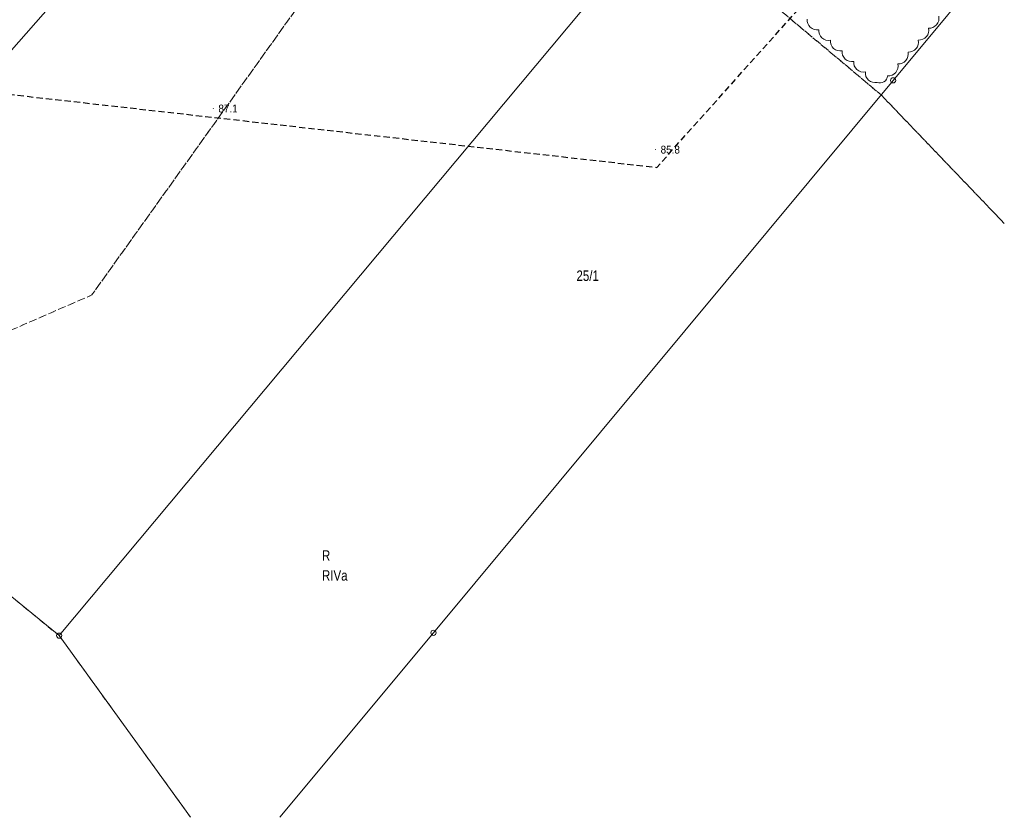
# Model space of a CAD drawing. Header units: metres. Extents: x 6540907 to 6541833, y 5893434 to 5894895.
# Tile 167 of 256: x 6541589 to 6541683, y 5893435 to 5893511. Entities that reach past the tile are written whole.
import ezdxf
from ezdxf.enums import TextEntityAlignment as Align

# ---------------------------------------------------------------- set-up
doc = ezdxf.new("R2010")
doc.units = ezdxf.units.M
doc.header["$MEASUREMENT"] = 0
for name, pattern in [('2', [0.9, 0.6, -0.3]), ('219-500', [0, 0]), ('egug-500', [1, 0.5, -0.5]), ('suep_sn_500', [0, 0])]:
    doc.linetypes.add(name, pattern=pattern)
doc.layers.get('0').update_dxf_attribs({"color": 2, "linetype": 'CONTINUOUS', "lineweight": 5})
for name, color, linetype, lineweight in [('202-punkt graniczny', 251, 'CONTINUOUS', 9), ('209-oznaczenie konturu klasyfikacyjnego', 251, 'CONTINUOUS', 9), ('210-oznaczenie konturu użytku gruntowego', 251, 'CONTINUOUS', 9), ('211-numer działki ewidencyjnej', 156, 'CONTINUOUS', 9), ('218-kontur użytku gruntowego', 251, 'CONTINUOUS', 9), ('219-działka ewidencyjna', 152, 'CONTINUOUS', 18), ('pikieta naturalna', 251, 'CONTINUOUS', 9), ('pikieta naturalna-Atr2', 251, 'CONTINUOUS', 9), ('przewód elektroenergetyczny średniego napięcia', 251, 'CONTINUOUS', 9), ('Zakres', 252, 'CONTINUOUS', 15)]:
    doc.layers.add(name, color=color, linetype=linetype, lineweight=lineweight)
doc.layers.add('z_i_masywy_grupy', color=7, linetype='CONTINUOUS', lineweight=13, true_color=0x7f926c)
doc.styles.get("Standard").update_dxf_attribs({"font": 'Arial', "width": 0.75})

# ---------------------------------------------------------------- blocks, each defined once
blk = doc.blocks.new('202')
at = {"color": 0, "linetype": 'Continuous', "lineweight": 0}
blk.add_circle((0, 0), 0.25, dxfattribs=at)
blk = doc.blocks.new('PW01')
at = {"linetype": 'Continuous', "lineweight": 13}
h = blk.add_hatch(color=0, dxfattribs=at)
edge = h.paths.add_edge_path()
edge.add_arc((0, 0), 0.045, 0, 360)

msp = doc.modelspace()

# ---------------------------------------------------------------- linework, layer by layer
at = {"layer": '218-kontur użytku gruntowego', "linetype": 'egug-500', "lineweight": 18, "flags": 128}
for points in [[(6541595.6, 5893484.873), (6541629.97, 5893532.973)], [(6541629.97, 5893532.973), (6541595.6, 5893484.873)], [(6541670.87, 5893503.953), (6541650.13, 5893521.353)], [(6541650.13, 5893521.353), (6541670.87, 5893503.953)], [(6541682.61, 5893491.692), (6541670.87, 5893503.953)], [(6541670.87, 5893503.953), (6541682.61, 5893491.692)], [(6541586.21, 5893480.783), (6541595.6, 5893484.873)], [(6541595.6, 5893484.873), (6541586.21, 5893480.783)], [(6541561.23, 5893477.893), (6541592.49, 5893452.383)], [(6541592.49, 5893452.383), (6541605.024, 5893435.053)]]:
    msp.add_lwpolyline(points, dxfattribs=at)
at = {"layer": '219-działka ewidencyjna', "linetype": '219-500', "lineweight": 18, "flags": 128}
for points in [[(6541669.76, 5893544.843), (6541592.49, 5893452.383)], [(6541682.61, 5893518.065), (6541672.01, 5893505.343)], [(6541628.18, 5893452.653), (6541672.01, 5893505.343)], [(6541592.49, 5893452.383), (6541561.23, 5893477.893)], [(6541605.024, 5893435.053), (6541592.49, 5893452.383)], [(6541613.532, 5893435.053), (6541628.18, 5893452.653)]]:
    msp.add_lwpolyline(points, dxfattribs=at)
at = {"layer": 'przewód elektroenergetyczny średniego napięcia', "linetype": 'suep_sn_500', "lineweight": 18, "flags": 128}
msp.add_lwpolyline([(6541537.46, 5893450.863), (6541633.97, 5893560.603)], dxfattribs=at)
at = {"layer": 'z_i_masywy_grupy', "linetype": 'Continuous'}
msp.add_lwpolyline([(6541663.802, 5893511.185, 0.5), (6541664.913, 5893510.178, 0.5), (6541666.025, 5893509.17, 0.5), (6541667.136, 5893508.163, 0.5), (6541668.248, 5893507.156, 0.5), (6541669.359, 5893506.149, 0.5), (6541670.471, 5893505.142, 0.5), (6541671.479, 5893505.771, 0.5), (6541672.455, 5893506.91, 0.5), (6541673.432, 5893508.049, 0.5), (6541674.408, 5893509.188, 0.5), (6541675.384, 5893510.326, 0.5), (6541676.36, 5893511.465, 0.5)], format="xyb", dxfattribs=at)
at = {"layer": 'Zakres', "linetype": '2', "lineweight": 25, "flags": 128}
msp.add_lwpolyline([(6540930.81, 5893582.593), (6540952.62, 5893547.953), (6541020.61, 5893593.493), (6541060.25, 5893600.483), (6541133.37, 5893522.233), (6541132.66, 5893437.243), (6541235.67, 5893475.793), (6541230.54, 5893517.483), (6541183.33, 5893542.453), (6541196.93, 5893611.193), (6541212.33, 5893616.963), (6541232.27, 5893624.283), (6541273.87, 5893613.183), (6541300.52, 5893614.983), (6541358.25, 5893602.793), (6541525.85, 5893511.003), (6541649.47, 5893497.043), (6541682.61, 5893534.081)], dxfattribs=at)

# ---------------------------------------------------------------- block references
at = {"layer": '202-punkt graniczny', "linetype": 'Continuous', "lineweight": 18}
for p in [(6541672.01, 5893505.343), (6541592.49, 5893452.383), (6541628.18, 5893452.653)]:
    msp.add_blockref('202', p, dxfattribs=at)
at = {"layer": 'pikieta naturalna', "linetype": 'Continuous', "lineweight": 13}
for p in [(6541607.18, 5893502.663), (6541649.35, 5893498.753)]:
    msp.add_blockref('PW01', p, dxfattribs=at)

# ---------------------------------------------------------------- texts
at = {"layer": '209-oznaczenie konturu klasyfikacyjnego', "linetype": 'Continuous', "lineweight": 18, "width": 0.79}
msp.add_text('RIVa', height=1, dxfattribs=at).set_placement((6541617.54, 5893458.623), align=Align.TOP_LEFT)
at = {"layer": '210-oznaczenie konturu użytku gruntowego', "linetype": 'Continuous', "lineweight": 18, "width": 0.79}
msp.add_text('R', height=1, dxfattribs=at).set_placement((6541617.54, 5893459.523))
at = {"layer": '211-numer działki ewidencyjnej', "linetype": 'Continuous', "lineweight": 18, "width": 0.79}
msp.add_text('25/1', height=1, dxfattribs=at).set_placement((6541641.81, 5893486.213))
at = {"layer": 'pikieta naturalna-Atr2', "width": 0.9}
for s, p in [('87.1', (6541607.67, 5893502.283)), ('85.8', (6541649.84, 5893498.363))]:
    msp.add_text(s, height=0.75, dxfattribs=at).set_placement(p)

doc.saveas('drawing.dxf')
